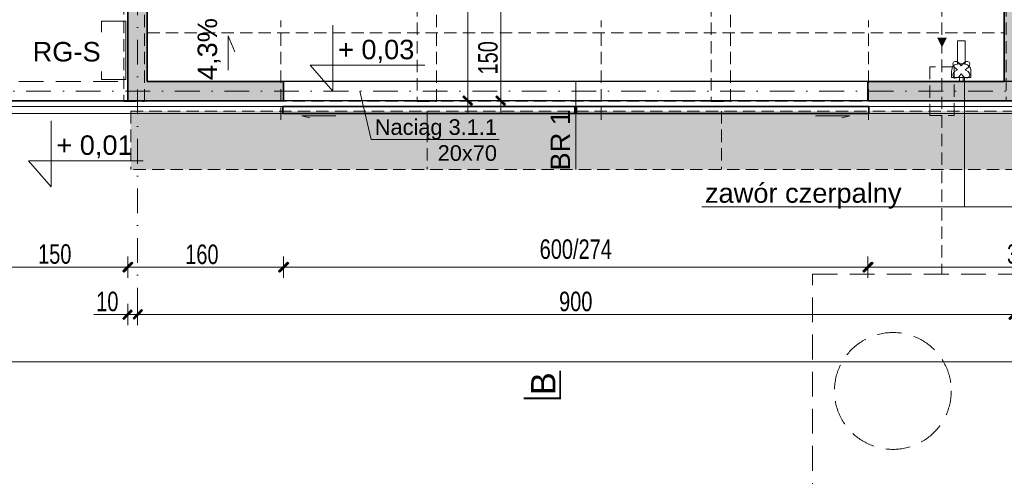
# Model space of a CAD drawing. Header units: millimetres. Extents: x 14041 to 23361, y -6349 to 12956.
# Tile 102 of 106: x 19717 to 20728, y 11023 to 11492. Entities that reach past the tile are written whole.
import ezdxf

# ---------------------------------------------------------------- set-up
doc = ezdxf.new("R2010")
doc.units = ezdxf.units.MM
for name, pattern in [('DASHDOTX2', [50.8, 25.4, -12.7, 0, -12.7]), ('DASHED', [19.05, 12.7, -6.35]), ('KRESKOWA', [19.05, 12.7, -6.35])]:
    doc.linetypes.add(name, pattern=pattern)
for name, color, linetype, lineweight in [('__A-BUDYNEK', 7, 'Continuous', 35), ('_E-opis el', 1, 'Continuous', 13), ('_s-kan-sanit', 34, 'Continuous', 40), ('A- osie', 2, 'DASHDOTX2', 5), ('A- teren', 7, 'Continuous', 35), ('A-odnośnik', 2, 'Continuous', 9), ('A-opisy', 7, 'Continuous', 18), ('A-powierzchnie', 2, 'Continuous', 30), ('A-rzędne projektowane', 7, 'Continuous', 20), ('A-stolarka', 5, 'Continuous', 15), ('A-stolarka opis', 7, 'Continuous', 9), ('A-wyburzenia', 92, 'DASHED', 5), ('A-WYMIARY', 7, 'Continuous', 9), ('A-wypełnienie', 252, 'Continuous', 9), ('A-ściany projektowane', 5, 'Continuous', 35), ('IS_Odbiornik2', 150, 'Continuous', 5), ('S-kan-sanit', 34, 'Continuous', 70), ('S-kan-sanit-rura ochronna', 7, 'Continuous', 30)]:
    doc.layers.add(name, color=color, linetype=linetype, lineweight=lineweight)
doc.styles.add('OP.3', font='arial.ttf', dxfattribs={"height": 16})
doc.styles.get("Standard").update_dxf_attribs({"font": 'arial.ttf'})
doc.styles.add('WYMIARY', font='swisscl.ttf')
doc.dimstyles.new('G100', dxfattribs={"dimtxt": 20, "dimasz": 1.55, "dimexe": 1.25, "dimexo": 0.625, "dimgap": 3, "dimtad": 1, "dimdec": 1, "dimrnd": 0.5, "dimzin": 9, "dimtxsty": 'WYMIARY', "dimblk": 'W', "dimcen": 3, "dimse1": 1, "dimse2": 1, "dimclrd": 256, "dimclrt": 7, "dimadec": 0, "dimazin": 0, "dimtm": 1e-09, "dimtfac": 1, "dimtdec": 1, "dimtmove": 0, "dimatfit": 0, "dimldrblk": 'W', "dimfxl": 0, "dimlwd": 9, "dimarcsym": 0})

# ---------------------------------------------------------------- blocks, each defined once
blk = doc.blocks.new('W')
at = {"layer": 'A-WYMIARY'}
h = blk.add_hatch(color=256, dxfattribs=at)
h.paths.add_polyline_path([(0, 0.76), (0, 0), (0.65, 0), (2.98, 2.33), (2.27, 3.04)])
h.paths.add_polyline_path([(-0.56, 0.21), (-0.76, 0), (0, 0), (0, 0.76)])
h.paths.add_polyline_path([(0, -0.65), (0.15, -0.5), (0.65, 0), (0, 0)])
h.paths.add_polyline_path([(0, 0), (-0.76, 0), (-3.39, -2.62), (-2.68, -3.33), (0, -0.65)])
blk.add_hatch(color=256, dxfattribs=at).paths.add_polyline_path([(-0.76, 0), (-3.39, -2.62), (-2.68, -3.33), (0, -0.65), (0, 0)])
for p, q in [((0, -7), (0, 7)), ((-8, 0), (8, 0)), ((-0.56, 0.21), (-3.39, -2.62)), ((-0.56, 0.21), (2.27, 3.04)), ((0.15, -0.5), (2.98, 2.33)), ((2.27, 3.04), (2.98, 2.33)), ((-3.39, -2.62), (-2.68, -3.33)), ((0.15, -0.5), (-2.68, -3.33))]:
    blk.add_line(p, q, dxfattribs=at)
blk = doc.blocks.new('*D1199')
at = {"layer": 'A-WYMIARY', "lineweight": 9}
blk.add_line((20177.3, 11707.4), (20177.3, 11410.5), dxfattribs=at)
at = {"layer": 'Defpoints', "color": 0}
for p in [(20465.1, 11709), (20098.9, 11409), (20177.3, 11409)]:
    blk.add_point(p, dxfattribs=at)
at = {"layer": 'A-WYMIARY', "linetype": 'ByBlock', "lineweight": 9, "xscale": 1.55, "yscale": 1.55, "zscale": 1.55}
for p, rotation in [((20177.3, 11709), 90), ((20177.3, 11409), 270)]:
    blk.add_blockref('W', p, dxfattribs=dict(at, rotation=rotation))
at = {"layer": 'A-WYMIARY', "color": 7, "ltscale": 2, "insert": (20164.1, 11559), "char_height": 20, "attachment_point": 5, "rotation": 90, "style": 'WYMIARY'}
blk.add_mtext('300', dxfattribs=at)
blk = doc.blocks.new('*D1202')
at = {"layer": 'A-WYMIARY', "lineweight": 9}
blk.add_line((20211.1, 11557.4), (20211.1, 11410.5), dxfattribs=at)
at = {"layer": 'Defpoints', "color": 0}
for p in [(20144, 11559), (20192.9, 11409), (20211.1, 11409)]:
    blk.add_point(p, dxfattribs=at)
at = {"layer": 'A-WYMIARY', "linetype": 'ByBlock', "lineweight": 9, "xscale": 1.55, "yscale": 1.55, "zscale": 1.55}
for p, rotation in [((20211.1, 11559), 90), ((20211.1, 11409), 270)]:
    blk.add_blockref('W', p, dxfattribs=dict(at, rotation=rotation))
at = {"layer": 'A-WYMIARY', "color": 7, "ltscale": 2, "insert": (20197.9, 11453.2), "char_height": 20, "attachment_point": 5, "rotation": 90, "style": 'WYMIARY'}
blk.add_mtext('150', dxfattribs=at)
blk = doc.blocks.new('*D1243')
at = {"layer": 'A-WYMIARY', "lineweight": 9, "ltscale": 2}
blk.add_line((19829.6, 11238.3), (19986.5, 11238.3), dxfattribs=at)
at = {"layer": 'Defpoints', "color": 0}
for p in [(19828, 11409), (19988, 11409), (19988, 11238.3)]:
    blk.add_point(p, dxfattribs=at)
at = {"layer": 'A-WYMIARY', "linetype": 'ByBlock', "lineweight": 9, "xscale": 1.55, "yscale": 1.55, "zscale": 1.55, "rotation": 180}
blk.add_blockref('W', (19828, 11238.3), dxfattribs=at)
at = {"layer": 'A-WYMIARY', "linetype": 'ByBlock', "lineweight": 9, "xscale": 1.55, "yscale": 1.55, "zscale": 1.55}
blk.add_blockref('W', (19988, 11238.3), dxfattribs=at)
at = {"layer": 'A-WYMIARY', "color": 7, "ltscale": 2, "insert": (19904.1, 11251.3), "char_height": 20, "attachment_point": 5, "style": 'WYMIARY'}
blk.add_mtext('160', dxfattribs=at)
blk = doc.blocks.new('*D1244')
at = {"layer": 'A-WYMIARY', "lineweight": 9, "ltscale": 2}
blk.add_line((19989.6, 11238.3), (20586.5, 11238.3), dxfattribs=at)
at = {"layer": 'Defpoints', "color": 0}
for p in [(19988, 11409), (20588, 11409), (20588, 11238.3)]:
    blk.add_point(p, dxfattribs=at)
at = {"layer": 'A-WYMIARY', "linetype": 'ByBlock', "lineweight": 9, "xscale": 1.55, "yscale": 1.55, "zscale": 1.55, "rotation": 180}
blk.add_blockref('W', (19988, 11238.3), dxfattribs=at)
at = {"layer": 'A-WYMIARY', "linetype": 'ByBlock', "lineweight": 9, "xscale": 1.55, "yscale": 1.55, "zscale": 1.55}
blk.add_blockref('W', (20588, 11238.3), dxfattribs=at)
at = {"layer": 'A-WYMIARY', "color": 7, "ltscale": 2, "insert": (20288, 11256.6), "char_height": 20, "attachment_point": 5, "style": 'WYMIARY'}
blk.add_mtext('600/274', dxfattribs=at)
blk = doc.blocks.new('*D1245')
at = {"layer": 'A-WYMIARY', "lineweight": 9, "ltscale": 2}
blk.add_line((20589.6, 11238.3), (20906.5, 11238.3), dxfattribs=at)
at = {"layer": 'Defpoints', "color": 0}
for p in [(20588, 11409), (20908, 11409), (20908, 11238.3)]:
    blk.add_point(p, dxfattribs=at)
at = {"layer": 'A-WYMIARY', "linetype": 'ByBlock', "lineweight": 9, "xscale": 1.55, "yscale": 1.55, "zscale": 1.55, "rotation": 180}
blk.add_blockref('W', (20588, 11238.3), dxfattribs=at)
at = {"layer": 'A-WYMIARY', "linetype": 'ByBlock', "lineweight": 9, "xscale": 1.55, "yscale": 1.55, "zscale": 1.55}
blk.add_blockref('W', (20908, 11238.3), dxfattribs=at)
at = {"layer": 'A-WYMIARY', "color": 7, "ltscale": 2, "insert": (20748, 11251.6), "char_height": 20, "attachment_point": 5, "style": 'WYMIARY'}
blk.add_mtext('320', dxfattribs=at)
blk = doc.blocks.new('*D1250')
at = {"layer": 'A-WYMIARY', "lineweight": 9, "ltscale": 2}
for p, q in [((19826.5, 11189.6), (19793, 11189.6)), ((19828, 11189.6), (19838, 11189.6)), ((19839.6, 11189.6), (19841.1, 11189.6))]:
    blk.add_line(p, q, dxfattribs=at)
at = {"layer": 'Defpoints', "color": 0}
for p in [(19828, 11409), (19838, 11409), (19838, 11189.6)]:
    blk.add_point(p, dxfattribs=at)
at = {"layer": 'A-WYMIARY', "linetype": 'ByBlock', "lineweight": 9, "xscale": 1.55, "yscale": 1.55, "zscale": 1.55}
blk.add_blockref('W', (19828, 11189.6), dxfattribs=at)
at = {"layer": 'A-WYMIARY', "linetype": 'ByBlock', "lineweight": 9, "xscale": 1.55, "yscale": 1.55, "zscale": 1.55, "rotation": 180}
blk.add_blockref('W', (19838, 11189.6), dxfattribs=at)
at = {"layer": 'A-WYMIARY', "color": 7, "ltscale": 2, "insert": (19807, 11202.9), "char_height": 20, "attachment_point": 5, "style": 'WYMIARY'}
blk.add_mtext('10', dxfattribs=at)
blk = doc.blocks.new('*D1251')
at = {"layer": 'A-WYMIARY', "lineweight": 9, "ltscale": 2}
blk.add_line((19839.6, 11189.6), (20736.5, 11189.6), dxfattribs=at)
at = {"layer": 'Defpoints', "color": 0}
for p in [(19838, 11409), (20738, 11409), (20738, 11189.6)]:
    blk.add_point(p, dxfattribs=at)
at = {"layer": 'A-WYMIARY', "linetype": 'ByBlock', "lineweight": 9, "xscale": 1.55, "yscale": 1.55, "zscale": 1.55, "rotation": 180}
blk.add_blockref('W', (19838, 11189.6), dxfattribs=at)
at = {"layer": 'A-WYMIARY', "linetype": 'ByBlock', "lineweight": 9, "xscale": 1.55, "yscale": 1.55, "zscale": 1.55}
blk.add_blockref('W', (20738, 11189.6), dxfattribs=at)
at = {"layer": 'A-WYMIARY', "color": 7, "ltscale": 2, "insert": (20288, 11202.9), "char_height": 20, "attachment_point": 5, "style": 'WYMIARY'}
blk.add_mtext('900', dxfattribs=at)
blk = doc.blocks.new('*D1252')
at = {"layer": 'A-WYMIARY', "lineweight": 9, "ltscale": 2}
blk.add_line((20739.6, 11189.6), (21336.5, 11189.6), dxfattribs=at)
at = {"layer": 'Defpoints', "color": 0}
for p in [(20738, 11409), (21338, 11409), (21338, 11189.6)]:
    blk.add_point(p, dxfattribs=at)
at = {"layer": 'A-WYMIARY', "linetype": 'ByBlock', "lineweight": 9, "xscale": 1.55, "yscale": 1.55, "zscale": 1.55, "rotation": 180}
blk.add_blockref('W', (20738, 11189.6), dxfattribs=at)
at = {"layer": 'A-WYMIARY', "linetype": 'ByBlock', "lineweight": 9, "xscale": 1.55, "yscale": 1.55, "zscale": 1.55}
blk.add_blockref('W', (21338, 11189.6), dxfattribs=at)
at = {"layer": 'A-WYMIARY', "color": 7, "ltscale": 2, "insert": (21038, 11202.9), "char_height": 20, "attachment_point": 5, "style": 'WYMIARY'}
blk.add_mtext('600', dxfattribs=at)
blk = doc.blocks.new('*D1255')
at = {"layer": 'A-WYMIARY', "lineweight": 9}
blk.add_line((22271.5, 11140.9), (19629.6, 11140.9), dxfattribs=at)
at = {"layer": 'Defpoints', "color": 0}
for p in [(19628, 11409), (22273, 11409.5), (19628, 11140.9)]:
    blk.add_point(p, dxfattribs=at)
at = {"layer": 'A-WYMIARY', "linetype": 'ByBlock', "lineweight": 9, "xscale": 1.55, "yscale": 1.55, "zscale": 1.55, "rotation": 180}
blk.add_blockref('W', (19628, 11140.9), dxfattribs=at)
at = {"layer": 'A-WYMIARY', "linetype": 'ByBlock', "lineweight": 9, "xscale": 1.55, "yscale": 1.55, "zscale": 1.55}
blk.add_blockref('W', (22273, 11140.9), dxfattribs=at)
at = {"layer": 'A-WYMIARY', "color": 7, "ltscale": 2, "insert": (20950.5, 11153.9), "char_height": 20, "attachment_point": 5, "style": 'WYMIARY'}
blk.add_mtext('2645', dxfattribs=at)
blk = doc.blocks.new('*D1321')
at = {"layer": 'A-WYMIARY', "lineweight": 9}
blk.add_line((19826.5, 11238.3), (19679.6, 11238.3), dxfattribs=at)
at = {"layer": 'Defpoints', "color": 0}
for p in [(19828, 11426.7), (19678, 11420.7), (19678, 11238.3)]:
    blk.add_point(p, dxfattribs=at)
at = {"layer": 'A-WYMIARY', "linetype": 'ByBlock', "lineweight": 9, "xscale": 1.55, "yscale": 1.55, "zscale": 1.55, "rotation": 180}
blk.add_blockref('W', (19678, 11238.3), dxfattribs=at)
at = {"layer": 'A-WYMIARY', "linetype": 'ByBlock', "lineweight": 9, "xscale": 1.55, "yscale": 1.55, "zscale": 1.55}
blk.add_blockref('W', (19828, 11238.3), dxfattribs=at)
at = {"layer": 'A-WYMIARY', "color": 7, "ltscale": 2, "insert": (19753, 11251.6), "char_height": 20, "attachment_point": 5, "style": 'WYMIARY'}
blk.add_mtext('150', dxfattribs=at)
blk = doc.blocks.new('*D1326')
at = {"layer": 'A-WYMIARY', "lineweight": 9}
blk.add_line((19599.4, 11430.5), (19599.4, 11927.9), dxfattribs=at)
at = {"layer": 'Defpoints', "color": 0}
for p in [(19599.4, 11929.5), (19828, 11929.5), (19637.9, 11429)]:
    blk.add_point(p, dxfattribs=at)
at = {"layer": 'A-WYMIARY', "linetype": 'ByBlock', "lineweight": 9, "xscale": 1.55, "yscale": 1.55, "zscale": 1.55}
for p, rotation in [((19599.4, 11929.5), 90), ((19599.4, 11429), 270)]:
    blk.add_blockref('W', p, dxfattribs=dict(at, rotation=rotation))
at = {"layer": 'A-WYMIARY', "color": 7, "ltscale": 2, "insert": (19584.5, 11679.2), "char_height": 20, "attachment_point": 5, "rotation": 90, "style": 'WYMIARY'}
blk.add_mtext('500,5', dxfattribs=at)
blk = doc.blocks.new('*D1327')
at = {"layer": 'A-WYMIARY', "lineweight": 9}
blk.add_line((19556.5, 11927.9), (19556.5, 11411), dxfattribs=at)
at = {"layer": 'Defpoints', "color": 0}
for p in [(19828, 11929.5), (19556.5, 11409.5), (19628, 11409.5)]:
    blk.add_point(p, dxfattribs=at)
at = {"layer": 'A-WYMIARY', "linetype": 'ByBlock', "lineweight": 9, "xscale": 1.55, "yscale": 1.55, "zscale": 1.55}
for p, rotation in [((19556.5, 11929.5), 90), ((19556.5, 11409.5), 270)]:
    blk.add_blockref('W', p, dxfattribs=dict(at, rotation=rotation))
at = {"layer": 'A-WYMIARY', "color": 7, "ltscale": 2, "insert": (19543.5, 11669.5), "char_height": 20, "attachment_point": 5, "rotation": 90, "style": 'WYMIARY'}
blk.add_mtext('520', dxfattribs=at)
blk = doc.blocks.new('4_TypRysWodKan_ZaworCzerpalnyZeZlaczkaZ_088394a1-a405-4821-b31a-426c5eedcb47_Normal')
at = {"layer": 'IS_Odbiornik2', "lineweight": -2}
for points in [[(-0.005, 0.04), (-0.005, 0.05), (0.005, 0.05), (0.005, 0.04)], [(-0.01, -0.055), (0.01, -0.055), (0.01, 0.005), (-0.01, 0.005)]]:
    blk.add_lwpolyline(points, close=True, dxfattribs=at)
for points, knots in [([(-0.025, 0.025), (-0.025, 0.035), (-0.025, 0.04), (-0.025, 0.04), (0.01, 0.04), (-0.01, 0.04), (0.025, 0.04), (0.025, 0.04), (0.025, 0.035), (0.025, 0.025), (0.025, 0.01), (0.02, 0.005), (0.005, 0.005), (-0.025, 0.005), (0.025, 0.005), (-0.005, 0.005), (-0.015, 0.005), (-0.025, 0.01), (-0.025, 0.025)], [0, 0, 0, 0, 1, 1, 1, 2, 2, 2, 3, 3, 3, 4, 4, 4, 5, 5, 5, 6, 6, 6, 6]), ([(0, 0.03), (0.015, 0.055), (0.035, 0.03), (0.01, 0.02), (0.035, 0.005), (0.015, -0.015), (0, 0.01), (-0.015, -0.015), (-0.035, 0.005), (-0.01, 0.02), (-0.035, 0.03), (-0.015, 0.055), (0, 0.03)], [0, 0, 0, 0, 1, 1, 1, 2, 2, 2, 3, 3, 3, 4, 4, 4, 4])]:
    blk.add_open_spline(points, degree=3, knots=knots, dxfattribs=at)

msp = doc.modelspace()

# ---------------------------------------------------------------- hatches: boundary and pattern name
at = {"layer": 'A-wyburzenia', "lineweight": 5}
h = msp.add_hatch(dxfattribs=at)
h.set_pattern_fill('DASH', color=256, scale=2, angle=90)
h.set_pattern_definition([(90, (5999.448, 0), (-6.35, 6.35), [6.35, -6.35])])
h.paths.add_polyline_path([(19831.04, 11338.48), (21942.04, 11338.48), (21942.04, 11398.48), (19831.04, 11398.48)])
at = {"layer": 'A-wypełnienie', "ltscale": 2, "transparency": 33554687}
h = msp.add_hatch(dxfattribs=at)
h.set_pattern_fill('ANSI33', color=253, scale=2)
h.paths.add_polyline_path([(19828.04, 11408.98), (19988.04, 11408.98), (19988.04, 11428.98), (19848.04, 11428.98), (19848.04, 11908.98), (20288.04, 11909.23), (20728.04, 11908.98), (20728.04, 11428.98), (20588.04, 11428.98), (20588.04, 11408.98), (20908.04, 11408.98), (20908.04, 11428.98), (20748.04, 11428.98), (20748.04, 11908.98), (21328.04, 11908.98), (21328.04, 11428.98), (21148.04, 11428.98), (21148.04, 11408.98), (21348.04, 11408.98), (21348.04, 11908.98), (21928.04, 11908.98), (21928.04, 11408.98), (21948.04, 11408.98), (21948.04, 11928.98), (19828.04, 11928.98)])

# ---------------------------------------------------------------- linework, layer by layer
at = {"layer": '__A-BUDYNEK', "ltscale": 0.25}
msp.add_line((19828.04, 11408.98), (19596.9, 11408.98), dxfattribs=at)
at = {"layer": '_E-opis el', "color": 1, "linetype": 'ByBlock', "lineweight": 15}
msp.add_lwpolyline([(19825.86, 11430.9), (19825.86, 11490.9), (19800.86, 11490.9), (19800.86, 11430.9)], close=True, dxfattribs=at)
at = {"layer": '_s-kan-sanit', "linetype": 'KRESKOWA', "lineweight": 15, "ltscale": 2}
msp.add_lwpolyline([(20531.24, 11231.14), (20831.24, 11231.14), (20831.24, 10991.14), (20531.24, 10991.14)], close=True, dxfattribs=at)
msp.add_circle((20613.63, 11111.14), 60, dxfattribs=at)
at = {"layer": 'A- osie'}
for p, q in [((19838.04, 12133.35), (19838.04, 11189.64)), ((19571.02, 11418.98), (22290.63, 11418.98))]:
    msp.add_line(p, q, dxfattribs=at)
at = {"layer": 'A- teren'}
for points in [[(19987.17, 11403.14), (20287.17, 11403.14), (20287.17, 11396.14), (19987.17, 11396.14)], [(20288.85, 11403.14), (20588.85, 11403.14), (20588.85, 11396.14), (20288.85, 11396.14)]]:
    msp.add_lwpolyline(points, close=True, dxfattribs=at)
at = {"layer": 'A-odnośnik'}
for p, q in [((19930.95, 11440.64), (19930.95, 11475.7)), ((19930.95, 11475.7), (19937.88, 11459.45)), ((20041.78, 11393.76), (20006.71, 11393.76)), ((20006.71, 11393.76), (20014.84, 11391.41)), ((20534.29, 11393.76), (20569.36, 11393.76)), ((20569.36, 11393.76), (20561.23, 11391.41))]:
    msp.add_line(p, q, dxfattribs=at)
at = {"layer": 'A-odnośnik', "lineweight": 15, "ltscale": 2}
for p, q in [((20687.21, 11432.95), (20687.21, 11300.17)), ((20066.23, 11418.98), (20077.87, 11369.35)), ((20077.87, 11369.35), (20209.43, 11369.35)), ((20417.58, 11300.17), (20787.56, 11300.17))]:
    msp.add_line(p, q, dxfattribs=at)
at = {"layer": 'A-opisy', "ltscale": 2, "const_width": 2}
msp.add_lwpolyline([(20234.44, 11103.6), (20272.01, 11103.6), (20272.01, 11131.97)], dxfattribs=at)
at = {"layer": 'A-powierzchnie', "ltscale": 2}
for points in [[(19828.04, 11928.98), (21948.04, 11928.98), (21948.04, 11408.98), (19828.04, 11408.98)], [(19848.04, 11908.98), (21928.04, 11908.98), (21928.04, 11428.98), (19848.04, 11428.98)]]:
    msp.add_lwpolyline(points, close=True, dxfattribs=at)
at = {"layer": 'A-powierzchnie'}
msp.add_lwpolyline([(19848.04, 11908.98), (20728.04, 11908.98), (20728.04, 11428.98), (19848.04, 11428.98)], close=True, dxfattribs=at)
at = {"layer": 'A-rzędne projektowane'}
for points in [[(20038.48, 11486.59), (20038.48, 11418.98), (20015.16, 11445.52), (20132.98, 11445.52)], [(19749.25, 11388.4), (19749.25, 11320.79), (19725.92, 11347.33), (19843.75, 11347.33)]]:
    msp.add_lwpolyline(points, dxfattribs=at)
at = {"layer": 'A-stolarka', "ltscale": 2}
msp.add_line((20288.04, 11428.98), (20288.04, 11338.48), dxfattribs=at)
at = {"layer": 'A-stolarka', "linetype": 'KRESKOWA', "ltscale": 2}
msp.add_lwpolyline([(19678.04, 11428.98), (19828.04, 11428.98), (19828.04, 11408.98), (19678.04, 11408.98)], close=True, dxfattribs=at)
at = {"layer": 'A-wyburzenia'}
for p, q in [((19831.04, 11398.48), (21942.04, 11398.48)), ((19831.04, 11398.48), (19831.04, 11338.48)), ((20135.54, 11398.48), (20135.54, 11338.48)), ((20437.54, 11398.48), (20437.54, 11338.48)), ((21942.04, 11338.48), (19831.04, 11338.48))]:
    msp.add_line(p, q, dxfattribs=at)
for points in [[(21928.04, 11408.48), (21949.04, 11408.48), (21949.04, 11929.48), (19824.04, 11929.48), (19824.04, 11408.48), (19845.04, 11408.48)], [(19845.04, 11408.48), (19845.04, 11908.48), (20125.04, 11908.48), (20125.04, 11408.48)], [(20145.04, 11408.48), (20145.04, 11908.48), (20427.04, 11908.48), (20427.04, 11408.48)], [(20447.04, 11408.48), (20447.04, 11908.48), (20730.04, 11908.48), (20730.04, 11408.48)], [(19985.04, 11389.42), (19985.04, 11491.59)], [(20313.95, 11389.42), (20313.95, 11491.59)], [(20588.54, 11389.42), (20588.54, 11491.59)], [(19845.04, 11408.83), (21928.04, 11408.48)], [(20125.04, 11408.48), (20145.04, 11408.48)], [(20427.04, 11408.48), (20447.04, 11408.48)]]:
    msp.add_lwpolyline(points, dxfattribs=at)
at = {"layer": 'A-ściany projektowane'}
for p, q in [((19828.04, 11928.98), (19828.04, 11408.98)), ((19848.04, 11908.98), (19848.04, 11428.98)), ((20728.04, 11908.98), (20728.04, 11428.98)), ((19988.04, 11428.98), (19848.04, 11428.98)), ((19988.04, 11428.98), (19988.04, 11408.98)), ((20588.04, 11428.98), (20588.04, 11408.98)), ((20728.04, 11428.98), (20588.04, 11428.98)), ((19828.04, 11408.98), (19988.04, 11408.98)), ((20588.04, 11408.98), (20908.04, 11408.98))]:
    msp.add_line(p, q, dxfattribs=at)
at = {"layer": 'A-ściany projektowane', "linetype": 'KRESKOWA', "lineweight": 15}
msp.add_line((19848.04, 11478.98), (20728.04, 11478.98), dxfattribs=at)
at = {"layer": 'A-ściany projektowane', "lineweight": 15}
for p, q in [((19848.04, 11428.98), (20728.04, 11428.98)), ((19988.04, 11408.98), (20588.04, 11408.98))]:
    msp.add_line(p, q, dxfattribs=at)
for points in [[(19687.17, 11403.14), (19987.17, 11403.14), (19987.17, 11396.14), (19687.17, 11396.14)], [(20588.85, 11403.14), (20888.85, 11403.14), (20888.85, 11396.14), (20588.85, 11396.14)]]:
    msp.add_lwpolyline(points, close=True, dxfattribs=at)
at = {"layer": 'S-kan-sanit', "linetype": 'KRESKOWA', "lineweight": 15}
msp.add_line((20664.04, 11508.48), (20664.04, 11231.14), dxfattribs=at)
at = {"layer": 'S-kan-sanit'}
msp.add_lwpolyline([(20664.04, 11473.99, 10, 0, 0), (20664.04, 11463.99, 0, 0, 0)], format="xyseb", dxfattribs=at)
at = {"layer": 'S-kan-sanit-rura ochronna', "linetype": 'KRESKOWA', "lineweight": 15}
msp.add_lwpolyline([(20651.54, 11393.98), (20676.54, 11393.98), (20676.54, 11443.98), (20651.54, 11443.98)], close=True, dxfattribs=at)

# ---------------------------------------------------------------- block references
at = {"layer": 'IS_Odbiornik2', "xscale": 397.6696076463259, "yscale": 397.6696076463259, "zscale": 397.6696076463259, "rotation": 180}
msp.add_blockref('4_TypRysWodKan_ZaworCzerpalnyZeZlaczkaZ_088394a1-a405-4821-b31a-426c5eedcb47_Normal', (20683.93, 11448.86), dxfattribs=at)

# ---------------------------------------------------------------- texts
at = {"layer": 'A-opisy', "ltscale": 2, "insert": (19899.69, 11422.54), "char_height": 20, "width": 182.4612, "attachment_point": 1, "rotation": 90, "style": 'OP.3'}
msp.add_mtext('{\\fArial|b0|i0|c238|p34; 4,3%}', dxfattribs=at)
at = {"layer": 'A-opisy', "insert": (20242.07, 11130.26), "char_height": 25, "attachment_point": 3, "rotation": 90, "style": 'OP.3'}
msp.add_mtext('B', dxfattribs=at)
at = {"layer": 'A-rzędne projektowane', "char_height": 20, "attachment_point": 1, "style": 'OP.3'}
for s, width, insert in [('+ 0,03', 115.2505, (20043.82, 11471.74)), ('+ 0,01', 115.2505, (19754.59, 11373.55)), ('zawór czerpalny ', 323.0204, (20420.68, 11324.37))]:
    msp.add_mtext_dynamic_manual_height_columns(s, width=width, gutter_width=12.5, heights=[0], dxfattribs=dict(at, insert=insert))
at = {"layer": 'A-rzędne projektowane', "insert": (20207.11, 11390.11), "char_height": 16, "attachment_point": 3, "style": 'OP.3'}
msp.add_mtext('Naciąg 3.1.1\\P20x70', dxfattribs=at)
at = {"layer": 'A-stolarka opis', "insert": (20262.11, 11337.46), "char_height": 20, "width": 147.3968, "attachment_point": 1, "rotation": 90, "style": 'OP.3'}
msp.add_mtext('BR 1', dxfattribs=at)

# ---------------------------------------------------------------- dimensions: what is measured, and where the dimension line sits
at = {"layer": 'A-WYMIARY'}
for base, p1, p2, override, picture, middle in [((19556.53, 11409.48), (19828.04, 11929.48), (19628.04, 11409.48), {"dimtxsty": 'WYMIARY', "dimtmove": 1, "dimldrblk": 'W'}, '*D1327', (19543.53, 11669.48)), ((19599.43, 11929.48), (19637.88, 11428.98), (19828.04, 11929.48), {"dimtxsty": 'WYMIARY', "dimtmove": 1, "dimldrblk": 'W'}, '*D1326', (19584.54, 11679.23)), ((20177.32, 11408.98), (20465.08, 11708.98), (20098.9, 11408.98), {"dimtmove": 1}, '*D1199', (20164.07, 11558.98))]:
    dim = msp.add_linear_dim(base=base, p1=p1, p2=p2, angle=90, dimstyle='G100', override=override, dxfattribs=at)
    dim.commit()
    dim.dimension.update_dxf_attribs({"geometry": picture, "text_midpoint": middle})
dim = msp.add_linear_dim(base=(20211.1, 11408.98), p1=(20143.98, 11558.98), p2=(20192.86, 11408.98), angle=90, dimstyle='G100', override={"dimtmove": 1}, dxfattribs=at)
dim.commit()
dim.dimension.update_dxf_attribs({"geometry": '*D1202', "text_midpoint": (20211.1, 11453.19), "dimtype": 160})
for base, p1, p2, picture, middle in [((19678.04, 11238.34), (19828.04, 11426.74), (19678.04, 11420.75), '*D1321', (19753.04, 11251.58)), ((19628.04, 11140.93), (22273.04, 11409.48), (19628.04, 11408.98), '*D1255', (20950.54, 11153.93))]:
    dim = msp.add_linear_dim(base=base, p1=p1, p2=p2, dimstyle='G100', override={"dimtxsty": 'WYMIARY', "dimtmove": 1, "dimldrblk": 'W'}, dxfattribs=at)
    dim.commit()
    dim.dimension.update_dxf_attribs({"geometry": picture, "text_midpoint": middle})
at = {"layer": 'A-WYMIARY', "ltscale": 2}
for base, p2, picture, middle in [((19838.04, 11189.64), (19838.04, 11408.98), '*D1250', (19807.02, 11189.64)), ((19988.04, 11238.34), (19988.04, 11408.98), '*D1243', (19904.11, 11238.34))]:
    dim = msp.add_linear_dim(base=base, p1=(19828.04, 11408.98), p2=p2, dimstyle='G100', dxfattribs=at)
    dim.commit()
    dim.dimension.update_dxf_attribs({"geometry": picture, "text_midpoint": middle, "dimtype": 160})
for base, p1, p2, picture, middle in [((20738.04, 11189.64), (19838.04, 11408.98), (20738.04, 11408.98), '*D1251', (20288.04, 11202.88)), ((20908.04, 11238.34), (20588.04, 11408.98), (20908.04, 11408.98), '*D1245', (20748.04, 11251.6)), ((21338.04, 11189.64), (20738.04, 11408.98), (21338.04, 11408.98), '*D1252', (21038.04, 11202.88))]:
    dim = msp.add_linear_dim(base=base, p1=p1, p2=p2, dimstyle='G100', override={"dimtmove": 1}, dxfattribs=at)
    dim.commit()
    dim.dimension.update_dxf_attribs({"geometry": picture, "text_midpoint": middle})
dim = msp.add_linear_dim(base=(20588.04, 11238.34), p1=(19988.04, 11408.98), p2=(20588.04, 11408.98), text='<>/274', dimstyle='G100', override={"dimtxsty": 'WYMIARY', "dimtmove": 1}, dxfattribs=at)
dim.commit()
dim.dimension.update_dxf_attribs({"geometry": '*D1244', "text_midpoint": (20288.04, 11256.58)})

# ---------------------------------------------------------------- next in the draw order: texts
at = {"layer": '_E-opis el', "color": 1, "linetype": 'ByBlock', "lineweight": 30, "insert": (19730.29, 11459.33), "char_height": 20, "attachment_point": 4, "bg_fill": 2}
msp.add_mtext('RG-S', dxfattribs=at)

doc.saveas('drawing.dxf')
